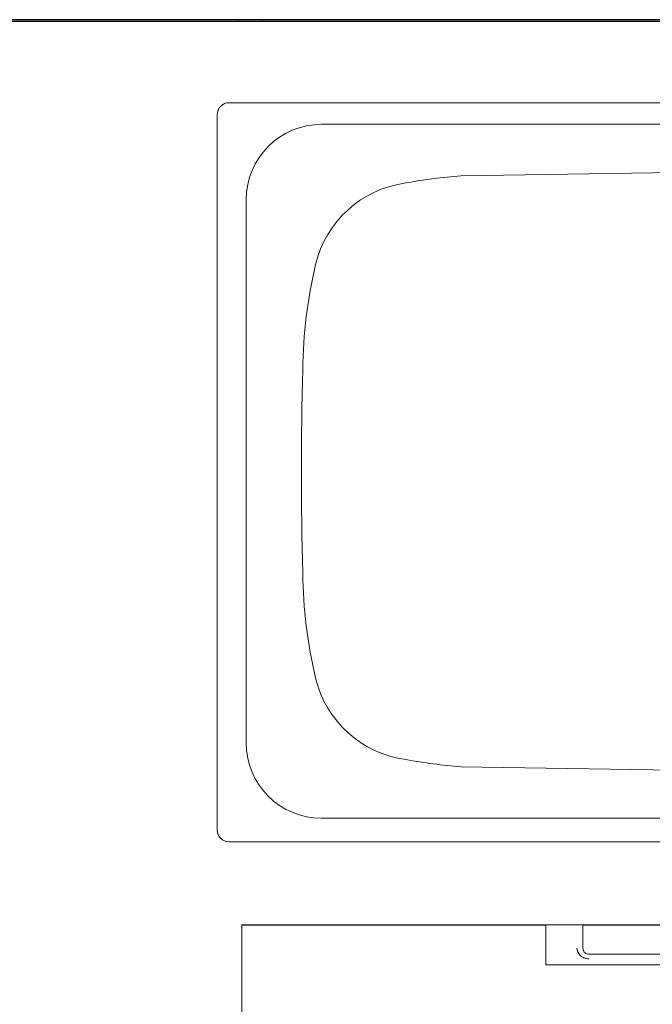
# Model space of a CAD drawing. Header units: millimetres. Extents: x -37728 to 44100, y 631619 to 691915.
# Tile 16 of 256: x -34365 to -33946, y 662305 to 662958. Entities that reach past the tile are written whole.
import ezdxf

# ---------------------------------------------------------------- set-up
doc = ezdxf.new("R2010")
doc.units = ezdxf.units.MM
doc.layers.add('_XREF', color=7, linetype='Continuous')
for name, color, linetype, lineweight in [('A-GENM', 252, 'Continuous', 5), ('A-WALL', 252, 'Continuous', 35), ('G-IMPT', 252, 'Continuous', 5), ('I-FURN', 252, 'Continuous', 5), ('P-SANR-FIXT', 252, 'Continuous', 5)]:
    doc.layers.add(name, color=color, linetype=linetype, lineweight=lineweight)

# ---------------------------------------------------------------- blocks, each defined once
blk = doc.blocks.new('Modele ogólne 2 - Modele ogólne 1-9019300-__-00_00 Przyziemie PB')
at = {"layer": 'A-GENM', "color": 252}
for p, q in [((63702.137, 66201.462), (63568.637, 66201.462)), ((63628.875, 66079.722), (63628.875, 66141.592)), ((63628.875, 66141.592), (63892.187, 66141.592))]:
    blk.add_line(p, q, dxfattribs=at)
for centre, radius, start, end in [((63628.033, 66195.31), 0.782, 90, 165), ((63628.031, 66147.872), 0.78, 180, 270)]:
    blk.add_arc(centre, radius, start, end, dxfattribs=at)
blk = doc.blocks.new('MEBLE szafka kuchenna doł - dzwiczki P-9019310-__-00_00 Przyziemie PB')
at = {"layer": 'G-IMPT', "color": 252}
for p, q in [((-7.137, 60.009), (-7.137, 61.559)), ((-6.737, 61.959), (6.763, 61.959)), ((7.163, 61.559), (7.163, 60.009))]:
    blk.add_line(p, q, dxfattribs=at)
at = {"layer": 'G-IMPT', "color": 252, "flags": 128}
for points in [[(-6.737, 61.959), (-6.807, 61.953), (-6.875, 61.934), (-6.938, 61.905), (-6.995, 61.865), (-7.043, 61.816), (-7.083, 61.759), (-7.112, 61.696), (-7.131, 61.629), (-7.137, 61.559)], [(-7.137, 61.559), (-7.131, 61.629), (-7.112, 61.696), (-7.083, 61.759), (-7.043, 61.816), (-6.995, 61.865), (-6.938, 61.905), (-6.875, 61.934), (-6.807, 61.953), (-6.737, 61.959)], [(7.163, 61.559), (7.157, 61.629), (7.139, 61.696), (7.109, 61.759), (7.07, 61.816), (7.021, 61.865), (6.964, 61.905), (6.901, 61.934), (6.833, 61.953), (6.763, 61.959)], [(6.763, 61.959), (6.833, 61.953), (6.901, 61.934), (6.964, 61.905), (7.021, 61.865), (7.07, 61.816), (7.109, 61.759), (7.139, 61.696), (7.157, 61.629), (7.163, 61.559)]]:
    blk.add_lwpolyline(points, dxfattribs=at)
at = {"layer": 'I-FURN', "color": 252}
for p, q in [((-25.276, 62.69), (-24.476, 62.69)), ((-25.276, 62.69), (-25.276, 60.04)), ((-24.476, 62.69), (-24.476, 60.04)), ((-9.587, 62.659), (9.613, 62.659)), ((-9.587, 62.659), (-9.587, 60.009)), ((9.613, 60.009), (9.613, 62.659)), ((-15.283, 60.009), (-15.283, 62.649)), ((-15.283, 62.649), (-14.507, 62.649)), ((-14.507, 62.649), (-14.507, 60.009)), ((-15.283, 60.04), (-29.876, 60.04)), ((-9.587, 60.04), (-14.507, 60.04)), ((7.167, 60.04), (-7.137, 60.04)), ((29.775, 60.04), (9.613, 60.04)), ((-29.987, 0.009), (-29.987, 0.139)), ((-28.387, 0.139), (-28.387, 0.009)), ((28.413, 0.009), (28.413, 0.139)), ((30.013, 0.139), (30.013, 0.009))]:
    blk.add_line(p, q, dxfattribs=at)
for points, knots in [([(-6.737, 62.259), (-6.781, 62.258), (-6.874, 62.251), (-7.067, 62.206), (-7.236, 62.118), (-7.344, 62.006), (-7.391, 61.945), (-7.423, 61.892), (-7.446, 61.849), (-7.467, 61.807), (-7.49, 61.753), (-7.519, 61.667), (-7.532, 61.603), (-7.537, 61.559)], [0, 0, 0, 0, 0.125, 0.25, 0.5, 0.5625, 0.625, 0.6875, 0.71875, 0.75, 0.8125, 0.875, 1, 1, 1, 1]), ([(7.563, 61.559), (7.558, 61.603), (7.545, 61.667), (7.516, 61.753), (7.493, 61.807), (7.472, 61.849), (7.449, 61.892), (7.417, 61.945), (7.371, 62.006), (7.262, 62.118), (7.093, 62.206), (6.9, 62.251), (6.808, 62.258), (6.763, 62.259)], [0, 0, 0, 0, 0.125, 0.1875, 0.25, 0.28125, 0.3125, 0.375, 0.4375, 0.5, 0.75, 0.875, 1, 1, 1, 1])]:
    blk.add_open_spline(points, degree=3, knots=knots, dxfattribs=at)
for points in [[(-7.537, 61.559), (-7.518, 61.671), (-7.456, 61.868), (-7.291, 62.083), (-7.056, 62.218), (-6.851, 62.254), (-6.737, 62.259)], [(6.763, 62.259), (6.877, 62.254), (7.082, 62.218), (7.318, 62.083), (7.482, 61.868), (7.544, 61.671), (7.563, 61.559)]]:
    blk.add_open_spline(points, degree=3, dxfattribs=at)
blk = doc.blocks.new('Stainless steel double bowl kitchen sink - J - 870510901 - 870510901 Stainless Steel-9242415-__-00_00 Przyziemie PB')
at = {"layer": 'A-GENM', "color": 252}
for p, q in [((-44.2, 0), (-10.539, 0)), ((-45, -48.2), (-45, -0.8)), ((-38.085, -1.434), (-10.055, -1.434)), ((-28.856, -4.85), (-13.556, -4.615)), ((-43.085, -42.434), (-43.085, -6.434)), ((-28.856, -44.018), (-13.556, -44.253)), ((1.682, -47.434), (-38.085, -47.434)), ((44.2, -49), (-44.2, -49))]:
    blk.add_line(p, q, dxfattribs=at)
for centre, radius, start, end in [((-44.2, -0.8), 0.8, 90, 180), ((-38.085, -6.434), 5, 90, 180), ((-26.269, -39.062), 34.31, 94.3232, 100.46346), ((-31.562, -12.371), 7.111, 97.57899, 166.70526), ((-7.416, -18.077), 31.922, 166.70526, 179.29474), ((225.05, -24.434), 264.471, 178.5375, 181.4625), ((-7.416, -30.791), 31.922, 180.70526, 193.29474), ((-31.562, -36.497), 7.111, 193.29474, 262.42101), ((-38.085, -42.434), 5, 180, 270), ((-26.269, -9.805), 34.31, 259.53654, 265.6768), ((-44.2, -48.2), 0.8, 180, 270)]:
    blk.add_arc(centre, radius, start, end, dxfattribs=at)
blk = doc.blocks.new('A$C4e31ac75')
at = {"layer": 'A-WALL'}
blk.add_line((-1067.65, 767.65), (-935.15, 767.65), dxfattribs=at)
at = {"layer": 'A-GENM'}
blk.add_blockref('Modele ogólne 2 - Modele ogólne 1-9019300-__-00_00 Przyziemie PB', (-64636.287, -65433.942), dxfattribs=at)
at = {"layer": 'I-FURN', "rotation": 180}
blk.add_blockref('MEBLE szafka kuchenna doł - dzwiczki P-9019310-__-00_00 Przyziemie PB', (-977.637, 767.659), dxfattribs=at)
at = {"layer": 'P-SANR-FIXT'}
blk.add_blockref('Stainless steel double bowl kitchen sink - J - 870510901 - 870510901 Stainless Steel-9242415-__-00_00 Przyziemie PB', (-964.036, 762.15), dxfattribs=at)

msp = doc.modelspace()

# ---------------------------------------------------------------- block references
at = {"layer": '_XREF', "xscale": 10, "yscale": 10, "zscale": 10}
msp.add_blockref('A$C4e31ac75', (-24143.63, 655281.12), dxfattribs=at)

doc.saveas('drawing.dxf')
